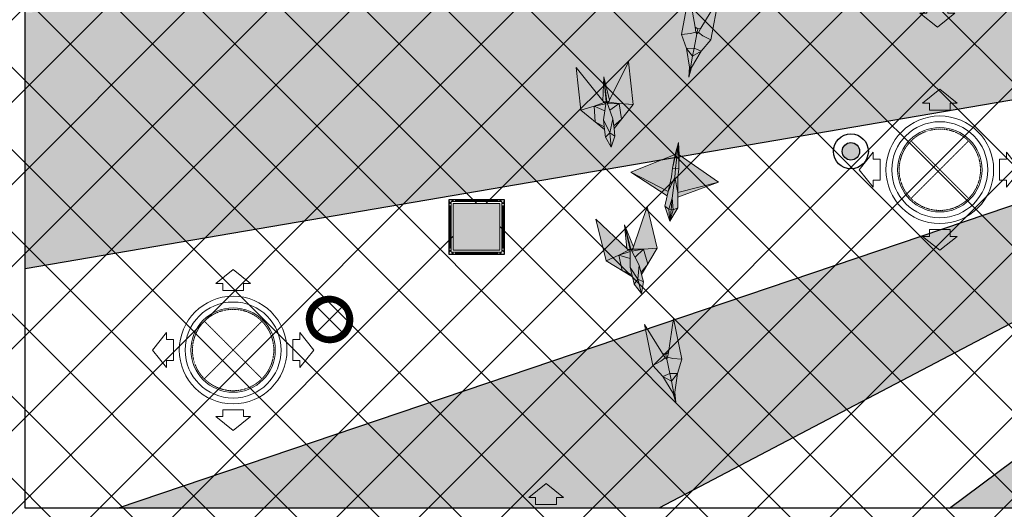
# Model space of a CAD drawing. Header units: millimetres. Extents: x -150 to 37805, y -49 to 13830.
# Tile 4 of 17: x 4025 to 8260, y 4716 to 6821. Entities that reach past the tile are written whole.
import ezdxf

# ---------------------------------------------------------------- set-up
doc = ezdxf.new("R2010")
doc.units = ezdxf.units.MM
doc.linetypes.add('( Hidden )', pattern=[0.375, 0.25, -0.125])
doc.linetypes.add('HIDDEN', pattern=[0.375, 0.25, -0.125])
for name, color, linetype, lineweight, true_color in [('A-CEILING-01', 7, 'Continuous', 5, 0xd56ca8), ('A-CEILING-08', 7, 'Continuous', 5, 0xd56ca8), ('ACMV', 5, 'Continuous', 20, 0x0000ff), ('FIRE', 1, 'Continuous', 20, 0xff0000), ('M-MEP-ELLG-LIGHT', 5, 'Continuous', 15, 0x0000ff)]:
    doc.layers.add(name, color=color, linetype=linetype, lineweight=lineweight, true_color=true_color)
doc.layers.add('A-CELING ELEMENT', color=1, linetype='Continuous')
doc.layers.add('A-LIGHT', color=1, linetype='Continuous', lineweight=5)
doc.layers.add('A-Wall & Column', color=2, linetype='Continuous', lineweight=0)
doc.layers.add('FIRE-SPKLR-EQP', color=1, linetype='Continuous', true_color=0xff0000)
doc.layers.add('RCP LAYOUT', color=9, linetype='Continuous', true_color=0x808080)
doc.layers.add('Z-TB-NONPLOT', color=9, linetype='Continuous', plot=False)
pattern_1 = [(45, (0, 0), (19.8873782, 72.9203868), [93.75, -18.75, 0, -18.75])]

# ---------------------------------------------------------------- blocks, each defined once
blk = doc.blocks.new('A$Cce852dd5')
at = {"layer": 'A-Wall & Column', "color": 8, "lineweight": 0, "true_color": 0x808080}
for p, q in [((-18, 9), (-18, 0)), ((-9, 18), (0, 18)), ((9, 18), (191, 18)), ((9, 15), (191, 15)), ((9, 12), (191, 12)), ((200, 18), (209, 18)), ((218, 9), (218, 0)), ((-18, -9), (-18, -191)), ((-15, -9), (-15, -191)), ((-12, -9), (-12, -191)), ((212, -9), (212, -191)), ((215, -9), (215, -191)), ((218, -9), (218, -191)), ((-18, -209), (-18, -200)), ((218, -200), (218, -209)), ((-9, -218), (0, -218)), ((9, -212), (191, -212)), ((9, -215), (191, -215)), ((9, -218), (191, -218)), ((209, -218), (200, -218))]:
    blk.add_line(p, q, dxfattribs=at)
for points in [[(0, 9), (-9, 18), (-18, 18), (-18, 9), (-9, 0)], [(-9, 0), (-18, 0), (-18, -9), (-9, -9)], [(9, 9), (9, 18), (0, 18), (0, 9)], [(200, 9), (200, 18), (191, 18), (191, 9)], [(209, 0), (218, 9), (218, 18), (209, 18), (200, 9)], [(209, -9), (218, -9), (218, 0), (209, 0)], [(-9, -191), (-18, -191), (-18, -200), (-9, -200)], [(-9, -200), (-18, -209), (-18, -218), (-9, -218), (0, -209)], [(0, -209), (0, -218), (9, -218), (9, -209)], [(191, -209), (191, -218), (200, -218), (200, -209)], [(200, -209), (209, -218), (218, -218), (218, -209), (209, -200)], [(209, -200), (218, -200), (218, -191), (209, -191)]]:
    blk.add_lwpolyline(points, dxfattribs=at)
blk.add_lwpolyline([(-9, -209), (209, -209), (209, 9), (-9, 9)], close=True, dxfattribs=at)
blk = doc.blocks.new('A$C81f607aa')
at = {"layer": 'A-Wall & Column', "true_color": 0x808080}
h = blk.add_hatch(color=8, dxfattribs=at)
h.dxf.hatch_style = 1
h.paths.add_polyline_path([(-9310, 5830), (-9110, 5830), (-9110, 6030), (-9310, 6030)])
at = {"layer": 'A-Wall & Column', "color": 8, "true_color": 0x808080}
for points in [[(-9310, 6030), (-9110, 6030), (-9110, 5830), (-9310, 5830)], [(-9310, 5830), (-9110, 5830), (-9110, 6030), (-9310, 6030)]]:
    blk.add_lwpolyline(points, close=True, dxfattribs=at)
at = {"layer": 'Z-TB-NONPLOT', "color": 8, "lineweight": -3, "true_color": 0x808080}
blk.add_lwpolyline([(-9328, 6048), (-9092, 6048), (-9092, 5812), (-9328, 5812)], close=True, dxfattribs=at)
at = {"color": 8, "lineweight": -3, "true_color": 0x808080}
blk.add_blockref('A$Cce852dd5', (-9310, 6030), dxfattribs=at)
blk = doc.blocks.new('XR-CP-DS$0$ceiling element 01')
at = {"layer": 'A-CELING ELEMENT', "lineweight": 5, "true_color": 0x808080, "transparency": 33554687}
h = blk.add_hatch(dxfattribs=at)
h.set_pattern_fill('ANSI36', color=8, scale=300)
h.set_pattern_definition(pattern_1)
h.paths.add_polyline_path([(-425629.8, -157750.9, -0.039119), (-425655.9, -157707.5), (-427128.8, -158480.5, 0.039269), (-426963.6, -158744.9)])
h.paths.add_polyline_path([(-427216.5, -158526.6, -0.039231), (-427344.4, -158225.6), (-431924, -159775.1), (-429595.3, -159775.1)])
h.paths.add_polyline_path([(-427146.3, -156679.9, 0.039168), (-427262.3, -156968.3), (-425674.3, -157463.1, -0.03857), (-425655.4, -157416.9)])
h.paths.add_polyline_path([(-425704.2, -155604.7, 0.039168), (-426005.5, -155681.4), (-425472.4, -157256.8, -0.03857), (-425424.2, -157244.1)])
edge = h.paths.add_edge_path()
edge.add_line((-430171.7, -151115.1), (-430279.8, -151115.1))
edge.add_line((-430279.8, -151115.1), (-430279.8, -151215.1))
edge.add_line((-430279.8, -151215.1), (-430479.8, -151215.1))
edge.add_line((-430479.8, -151215.1), (-430479.8, -151115.1))
edge.add_line((-430479.8, -151115.1), (-430629.8, -151115.1))
edge.add_line((-430629.8, -151115.1), (-430629.8, -150665.1))
edge.add_line((-430629.8, -150665.1), (-432321.8, -150665.1))
edge.add_line((-432321.8, -150665.1), (-432321.8, -150772.9))
edge.add_line((-432321.8, -150772.9), (-426859.3, -156104.6))
edge.add_arc((-425365.2, -157562.3), 2087.3, 126.7377, 135.7079, ccw=False)
edge.add_line((-426613.8, -155889.5), (-430171.7, -151115.1))
edge = h.paths.add_edge_path()
edge.add_line((-424199.8, -150665.1), (-424199.8, -151115.1))
edge.add_line((-424199.8, -151115.1), (-424349.8, -151115.1))
edge.add_line((-424349.8, -151115.1), (-424349.8, -151215.1))
edge.add_line((-424349.8, -151215.1), (-424444.6, -151215.1))
edge.add_line((-424444.6, -151215.1), (-425069.6, -155496))
edge.add_arc((-425365.2, -157562.3), 2087.3, 72.8718, 81.8578, ccw=False)
edge.add_line((-424750.5, -155567.5), (-423223, -150665.1))
edge.add_line((-423223, -150665.1), (-424199.8, -150665.1))
h.paths.add_polyline_path([(-424567.7, -153182.9), (-424331.7, -153182.9), (-424331.7, -153418.9), (-424567.7, -153418.9)], flags=16)
h = blk.add_hatch(dxfattribs=at)
h.set_pattern_fill('ANSI36', color=8, scale=300)
h.set_pattern_definition(pattern_1)
h.paths.add_polyline_path([(-426846.1, -159033.2, -0.036239), (-427043, -158804), (-428346.2, -159775.1), (-427588, -159775.1)])
h.paths.add_polyline_path([(-427423.6, -157908.4, -0.039197), (-427452.5, -157582.9), (-432321.8, -157641.9), (-432321.8, -158745.1)])
h.paths.add_polyline_path([(-425674.9, -157660.7, -0.038923), (-425686.3, -157611.6), (-427325.9, -157891.7, 0.039228), (-427250.5, -158193.8)])
h.paths.add_polyline_path([(-425560.1, -157303.4, -0.038492), (-425518.1, -157276.7), (-426291, -155804.1, 0.039154), (-426553.9, -155969.8)])
h.paths.add_polyline_path([(-426337.7, -155715.3, -0.039172), (-426037.7, -155586.2), (-427702.8, -150665.1), (-428988.4, -150665.1)])
h = blk.add_hatch(dxfattribs=at)
h.set_pattern_fill('ANSI36', color=8, scale=200)
h.set_pattern_definition([(45, (0, 0), (13.2582521, 48.6135912), [62.5, -12.5, 0, -12.5])])
h.paths.add_polyline_path([(-427235.6, -156635.7, -0.03916), (-427068.3, -156355.4), (-432321.8, -152634.9), (-432321.8, -154121.3)])
h.paths.add_polyline_path([(-425454.1, -150665.1), (-426550.3, -150665.1), (-425721.8, -155505.6, -0.039276), (-425395.8, -155475.2)])
h.paths.add_polyline_path([(-425690.1, -157561.6, -0.038719), (-425686, -157511.7), (-427331.8, -157271.4, 0.039193), (-427353.2, -157581.7)], flags=17)
h.paths.add_polyline_path([(-425084.2, -155595.8, 0.039193), (-425394.6, -155575.9), (-425374.5, -157239, -0.038719), (-425324.5, -157241.6)], flags=17)
h.paths.add_polyline_path([(-423965.7, -156152.8, 0.996512), (-426776.1, -158963.3), (-425599.9, -157787, -0.900286), (-425184.4, -157294.8), (-424476.2, -156294.7), (-424567.8, -156294.7), (-424567.8, -156058.7), (-424331.8, -156058.7), (-424331.8, -156294.7), (-424476.2, -156294.7), (-425184.4, -157294.8, -0.042192), (-425142, -157329.1)])
at = {"layer": 'A-CELING ELEMENT', "color": 8, "linetype": '( Hidden )', "lineweight": -3, "ltscale": 10, "true_color": 0x808080}
blk.add_lwpolyline([(-427588, -159775.1), (-432321.8, -159775.1), (-432321.8, -150665.1), (-423119.8, -150665.1), (-423119.8, -155306.9), (-427588, -159775.1)], dxfattribs=at)
at = {"layer": 'A-CELING ELEMENT', "color": 8, "lineweight": -3, "true_color": 0x808080}
for points in [[(-427423.6, -157908.4), (-432321.8, -158745.1)], [(-431924, -159775.1), (-427344.4, -158225.6)], [(-427216.5, -158526.6), (-429595.3, -159775.1)], [(-428346.2, -159775.1), (-427043, -158804)]]:
    blk.add_lwpolyline(points, dxfattribs=at)
blk = doc.blocks.new('A$C256bf26b')
at = {"layer": 'A-CEILING-01', "true_color": 0x808080}
h = blk.add_hatch(dxfattribs=at)
h.set_pattern_fill('ANSI37', color=8, scale=2000)
h.set_pattern_definition([(45, (0, 0), (-176.7767, 176.7767), []), (135, (0, 0), (-176.7767, -176.7767), [])])
edge = h.paths.add_edge_path()
edge.add_line((17350, 13380), (12020, 13380))
edge.add_line((12020, 13380), (12020, 13280))
edge.add_line((12020, 13280), (11820, 13280))
edge.add_line((11820, 13280), (11820, 13380))
edge.add_line((11820, 13380), (6090, 13380))
edge.add_line((6090, 13380), (6090, 13280))
edge.add_line((6090, 13280), (5890, 13280))
edge.add_line((5890, 13280), (5890, 13380))
edge.add_line((5890, 13380), (350, 13380))
edge.add_line((350, 13380), (200, 13380))
edge.add_line((200, 13380), (200, 4520))
edge.add_line((200, 4520), (650, 4520))
edge.add_line((650, 4520), (650, 4220))
edge.add_line((650, 4220), (200, 4220))
edge.add_line((200, 4220), (200, 3270))
edge.add_line((200, 3270), (3945, 3270))
edge.add_line((3945, 3270), (3945, 3920))
edge.add_line((3945, 3920), (6135, 3920))
edge.add_line((6135, 3920), (6135, 3270))
edge.add_line((6135, 3270), (9805, 3270))
edge.add_line((9805, 3270), (9805, 3070))
edge.add_line((9805, 3070), (10125.7, 3070))
edge.add_line((10125.7, 3070), (10125.7, 3423))
edge.add_line((10125.7, 3423), (11242.1, 4539.4))
edge.add_line((11242.1, 4539.4), (10770.1, 5011.3))
edge.add_line((10770.1, 5011.3), (11904.4, 6145.6))
edge.add_line((11904.4, 6145.6), (14298.8, 8540))
edge.add_line((14298.8, 8540), (14450, 8540))
edge.add_line((14450, 8540), (14450, 9620))
edge.add_line((14450, 9620), (14450, 12330))
edge.add_arc((15200, 12330), 750, 90, 180, ccw=False)
edge.add_line((15200, 13080), (17350, 13080))
edge.add_line((17350, 13080), (17350, 13380))
h.paths.add_polyline_path([(5890.1, 11294.2), (6090.1, 11294.2), (6090.1, 11094.2), (5890.1, 11094.2)], flags=16)
h.paths.add_polyline_path([(5890.1, 9330), (6090.1, 9330), (6090.1, 9130), (5890.1, 9130)], flags=16)
h.paths.add_polyline_path([(5890, 8418.4), (6090, 8418.4), (6090, 8218.4), (5890, 8218.4)], flags=16)
h.paths.add_polyline_path([(5890, 6030), (6090, 6030), (6090, 5830), (5890, 5830)], flags=16)
h.paths.add_polyline_path([(11820, 8418.4), (12020, 8418.4), (12020, 8218.4), (11820, 8218.4)], flags=16)
h.paths.add_polyline_path([(11820, 9330), (12020, 9330), (12020, 9130), (11820, 9130)], flags=16)
h.paths.add_polyline_path([(11820.1, 11294.2), (12020.1, 11294.2), (12020.1, 11094.2), (11820.1, 11094.2)], flags=16)
at = {"layer": 'A-CEILING-01', "color": 8, "true_color": 0x808080}
blk.add_lwpolyline([(5890, 6030), (6090, 6030), (6090, 5830), (5890, 5830)], close=True, dxfattribs=at)
blk.add_lwpolyline([(5890, 6030), (6090, 6030), (6090, 5830), (5890, 5830)], close=True, dxfattribs=at)
at = {"color": 8, "true_color": 0x808080}
blk.add_blockref('A$C81f607aa', (15200, 0), dxfattribs=at)
at = {"layer": 'A-CEILING-08', "color": 8, "lineweight": 0, "true_color": 0x808080}
blk.add_blockref('XR-CP-DS$0$ceiling element 01', (436369.8, 164495.1), dxfattribs=at)
blk = doc.blocks.new('A$C361b1b60')
at = {"layer": 'ACMV', "linetype": 'HIDDEN'}
for p, q in [((-9691.3, 6299.5), (-9443.8, 6052)), ((-9443.8, 6299.5), (-9691.3, 6052)), ((-12730.9, 5524.2), (-12483.4, 5276.7)), ((-12483.4, 5524.2), (-12730.9, 5276.7))]:
    blk.add_line(p, q, dxfattribs=at)
at = {"layer": 'ACMV'}
for points in [[(-9577.9, 6788.9), (-9652.9, 6848.9), (-9622.9, 6848.9), (-9622.9, 6878.9), (-9532.9, 6878.9), (-9532.9, 6848.9), (-9502.9, 6848.9), (-9577.9, 6788.9)], [(-9567.6, 6522.3), (-9642.6, 6462.3), (-9612.6, 6462.3), (-9612.6, 6432.3), (-9522.6, 6432.3), (-9522.6, 6462.3), (-9492.6, 6462.3), (-9567.6, 6522.3)], [(-9914.1, 6175.8), (-9854.1, 6250.8), (-9854.1, 6220.8), (-9824.1, 6220.8), (-9824.1, 6130.8), (-9854.1, 6130.8), (-9854.1, 6100.8), (-9914.1, 6175.8)], [(-9221.1, 6175.8), (-9281.1, 6250.8), (-9281.1, 6220.8), (-9311.1, 6220.8), (-9311.1, 6130.8), (-9281.1, 6130.8), (-9281.1, 6100.8), (-9221.1, 6175.8)], [(-9567.6, 5829.3), (-9642.6, 5889.3), (-9612.6, 5889.3), (-9612.6, 5919.3), (-9522.6, 5919.3), (-9522.6, 5889.3), (-9492.6, 5889.3), (-9567.6, 5829.3)], [(-12607.1, 5747), (-12682.1, 5687), (-12652.1, 5687), (-12652.1, 5657), (-12562.1, 5657), (-12562.1, 5687), (-12532.1, 5687), (-12607.1, 5747)], [(-12953.6, 5400.5), (-12893.6, 5475.5), (-12893.6, 5445.5), (-12863.6, 5445.5), (-12863.6, 5355.5), (-12893.6, 5355.5), (-12893.6, 5325.5), (-12953.6, 5400.5)], [(-12260.6, 5400.5), (-12320.6, 5475.5), (-12320.6, 5445.5), (-12350.6, 5445.5), (-12350.6, 5355.5), (-12320.6, 5355.5), (-12320.6, 5325.5), (-12260.6, 5400.5)], [(-12607.1, 5054), (-12682.1, 5114), (-12652.1, 5114), (-12652.1, 5144), (-12562.1, 5144), (-12562.1, 5114), (-12532.1, 5114), (-12607.1, 5054)], [(-11260.9, 4826), (-11335.9, 4766), (-11305.9, 4766), (-11305.9, 4736), (-11215.9, 4736), (-11215.9, 4766), (-11185.9, 4766), (-11260.9, 4826)]]:
    blk.add_lwpolyline(points, dxfattribs=at)
for centre, radius in [((-9567.6, 6175.8), 231.5), ((-9567.6, 6175.8), 206.5), ((-9567.6, 6175.8), 181.5), ((-12607.1, 5400.5), 231.5), ((-12607.1, 5400.5), 206.5), ((-12607.1, 5400.5), 181.5)]:
    blk.add_circle(centre, radius, dxfattribs=at)
at = {"layer": 'ACMV', "linetype": 'HIDDEN'}
for centre in [(-9567.6, 6175.8), (-12607.1, 5400.5)]:
    blk.add_circle(centre, 175, dxfattribs=at)
blk = doc.blocks.new('A$Ced31c995')
at = {"layer": 'M-MEP-ELLG-LIGHT', "lineweight": 0, "true_color": 0xff00ff}
h = blk.add_hatch(color=6, dxfattribs=at)
h.dxf.hatch_style = 1
h.paths.add_polyline_path([(6755.8, -6794.3), (6719.4, -6815.7), (6708.4, -6874.8), (6714.4, -6864.7)])
h.paths.add_polyline_path([(6755.8, -6794.3), (6725.8, -6781.3), (6719.4, -6815.7)])
h.paths.add_polyline_path([(6725.8, -6781.3), (6693.1, -6782.7), (6719.4, -6815.7)])
h.paths.add_polyline_path([(6737.3, -6719.3), (6733.2, -6711.8), (6710.5, -6718.3), (6672, -6722), (6693.1, -6782.7), (6725.8, -6781.3)])
h.paths.add_polyline_path([(6797.3, -6745.3), (6762.7, -6728.1), (6743.9, -6713.7), (6737.3, -6719.3), (6725.8, -6781.3), (6725.8, -6781.3), (6755.8, -6794.3)])
h.paths.add_polyline_path([(6830.2, -6568.6), (6754.7, -6695.5), (6743.9, -6713.7), (6762.7, -6728.1), (6797.3, -6745.3)])
h.paths.add_polyline_path([(6704.8, -6545.3), (6672, -6722), (6710.5, -6718.3), (6733.2, -6711.8), (6729.6, -6690.8)])
h.paths.add_polyline_path([(6754.7, -6695.5), (6741.2, -6698.6), (6739, -6710.4), (6737.3, -6719.3), (6743.9, -6713.7)])
h.paths.add_polyline_path([(6741.2, -6698.6), (6729.6, -6690.8), (6733.2, -6711.8), (6737.3, -6719.3), (6739, -6710.4)])
h.paths.add_polyline_path([(6719.4, -6815.7), (6693.1, -6782.7), (6706.5, -6863.3), (6708.4, -6874.8)])
h.paths.add_polyline_path([(6714.4, -6864.7), (6708.4, -6874.8), (6702.6, -6906)])
h.paths.add_polyline_path([(6706.5, -6863.3), (6702.6, -6906), (6708.4, -6874.8)])
h = blk.add_hatch(color=6, dxfattribs=at)
h.dxf.hatch_style = 1
h.paths.add_polyline_path([(6443.9, -6840.2), (6362.4, -7004.3), (6358.2, -7012.8), (6403.8, -7018.9), (6463.5, -7023.5)])
h.paths.add_polyline_path([(6403.8, -7018.9), (6413.3, -7086.4), (6463.5, -7023.5)])
h.paths.add_polyline_path([(6363.3, -7048.5), (6376.7, -7084.8), (6380, -7115.7), (6413.3, -7086.4), (6403.8, -7018.9)])
h.paths.add_polyline_path([(6352.9, -7020.6), (6363.3, -7048.5), (6403.8, -7018.9)], flags=17)
h.paths.add_polyline_path([(6358.2, -7012.8), (6352.1, -7018.2), (6352.9, -7020.6), (6403.8, -7018.9)], flags=17)
h.paths.add_polyline_path([(6336.9, -6904.3), (6349.9, -7012.3), (6349.9, -7012.4), (6351.4, -7011.8), (6360.3, -7008.6), (6362.4, -7004.3)], flags=17)
h.paths.add_polyline_path([(6351.4, -7011.8), (6358.2, -7012.8), (6360.3, -7008.6)], flags=16)
h.paths.add_polyline_path([(6351.4, -7011.8), (6349.9, -7012.4), (6352.1, -7018.2), (6358.2, -7012.8)], flags=17)
h.paths.add_polyline_path([(6336.9, -6904.3), (6347, -7012.7), (6347, -7012.7), (6336.1, -7089.1), (6340.6, -7131), (6344.1, -7163.6), (6369.3, -7207.2), (6384.7, -7159.3), (6381.2, -7126.6), (6376.7, -7084.8), (6363.3, -7048.5), (6352.9, -7020.6), (6352.1, -7018.2), (6349.9, -7012.3)])
h.paths.add_polyline_path([(6218.7, -6864.3), (6238.3, -7047.6), (6295.8, -7030.5), (6339, -7014.9), (6333.1, -7007.4)])
h.paths.add_polyline_path([(6238.3, -7047.6), (6300.7, -7098.4), (6295.8, -7030.5)])
h.paths.add_polyline_path([(6295.8, -7030.5), (6300.7, -7098.4), (6339.4, -7120), (6336.1, -7089.1), (6345.8, -7021.3)])
h.paths.add_polyline_path([(6295.8, -7030.5), (6345.8, -7021.3), (6346.1, -7018.9), (6339, -7014.9)])
h.paths.add_polyline_path([(6336.9, -6904.3), (6333.1, -7007.4), (6336.1, -7011.2), (6345.4, -7012.4), (6345.4, -7012.4), (6347, -7012.7), (6347, -7012.6)], flags=17)
h.paths.add_polyline_path([(6345.4, -7012.4), (6339, -7014.9), (6346.1, -7018.9), (6347, -7012.7)], flags=17)
h.paths.add_polyline_path([(6336.1, -7011.2), (6339, -7014.9), (6345.4, -7012.4)], flags=17)
h.paths.add_polyline_path([(6380, -7115.7), (6381.2, -7126.6), (6413.3, -7086.4)])
h.paths.add_polyline_path([(6300.7, -7098.4), (6340.6, -7131), (6339.4, -7120)], flags=17)
h = blk.add_hatch(color=6, dxfattribs=at)
h.dxf.hatch_style = 1
h.paths.add_polyline_path([(6644.1, -7238.3), (6453.4, -7314.6), (6613.7, -7397.6), (6628.3, -7334.2), (6632.4, -7297.7)], flags=17)
h.paths.add_polyline_path([(6453.4, -7314.6), (6609.4, -7416.5), (6613.7, -7397.6)], flags=17)
h.paths.add_polyline_path([(6642, -7335.8), (6613.7, -7397.6), (6609.4, -7416.5), (6599.2, -7460.9), (6616.8, -7474.3), (6631.8, -7426.2)], flags=17)
h.paths.add_polyline_path([(6655.9, -7421.7), (6655.8, -7402.3), (6642, -7335.8), (6631.8, -7426.2), (6635.9, -7476.5), (6656, -7467.3)], flags=17)
h.paths.add_polyline_path([(6631.8, -7426.2), (6616.8, -7474.3), (6626.3, -7475.5), (6626.7, -7475.5)])
h.paths.add_polyline_path([(6631.8, -7426.2), (6626.7, -7475.5), (6635.9, -7476.5), (6635.9, -7476.5)])
h.paths.add_polyline_path([(6616.8, -7474.3), (6599.2, -7460.9), (6620.8, -7524.8)])
h.paths.add_polyline_path([(6626.7, -7475.5), (6626.7, -7475.5), (6626.3, -7475.5), (6616.8, -7474.3), (6616.8, -7474.3), (6620.8, -7524.8)])
h.paths.add_polyline_path([(6635.9, -7476.5), (6626.7, -7475.5), (6620.8, -7524.8)], flags=17)
h.paths.add_polyline_path([(6656, -7467.3), (6635.9, -7476.5), (6620.8, -7524.8)])
h.paths.add_polyline_path([(6830.5, -7356.9), (6661.5, -7240.2), (6658.7, -7186.5), (6646.1, -7299.2), (6642, -7335.8), (6631.8, -7426.2), (6635.9, -7476.5), (6656, -7467.3), (6655.9, -7421.7)])
h.paths.add_polyline_path([(6646.1, -7299.2), (6658.7, -7186.5), (6644.1, -7238.3), (6453.4, -7314.6), (6609.4, -7416.5), (6599.2, -7460.9), (6616.8, -7474.3), (6616.8, -7474.3), (6631.8, -7426.2), (6642, -7335.8)])
h = blk.add_hatch(color=6, dxfattribs=at)
h.dxf.hatch_style = 1
h.paths.add_polyline_path([(6632.4, -7297.7), (6644.1, -7238.3), (6453.4, -7314.6), (6613.7, -7397.6), (6628.3, -7334.2)])
h.paths.add_polyline_path([(6453.4, -7314.6), (6609.4, -7416.5), (6613.7, -7397.6)])
h.paths.add_polyline_path([(6642, -7335.8), (6613.7, -7397.6), (6609.4, -7416.5), (6599.2, -7460.9), (6616.8, -7474.3), (6631.8, -7426.2)])
h.paths.add_polyline_path([(6655.8, -7402.3), (6642, -7335.8), (6631.8, -7426.2), (6635.9, -7476.5), (6656, -7467.3), (6655.9, -7421.7)])
h = blk.add_hatch(color=6, dxfattribs=at)
h.dxf.hatch_style = 1
h.paths.add_polyline_path([(6523, -7462.6), (6464.6, -7636.3), (6461.6, -7645.3), (6507.6, -7645.1), (6567.4, -7641.5)])
h.paths.add_polyline_path([(6507.6, -7645.1), (6526.2, -7710.7), (6567.4, -7641.5)])
h.paths.add_polyline_path([(6471.5, -7680), (6489.7, -7714), (6497.2, -7744.2), (6526.2, -7710.7), (6507.6, -7645.1)])
h.paths.add_polyline_path([(6457.4, -7653.7), (6471.5, -7680), (6507.6, -7645.1)], flags=17)
h.paths.add_polyline_path([(6461.6, -7645.3), (6456.3, -7651.5), (6457.4, -7653.7), (6507.6, -7645.1)], flags=17)
h.paths.add_polyline_path([(6425.7, -7540.7), (6453.3, -7645.9), (6453.3, -7646), (6454.7, -7645.2), (6463.1, -7640.8), (6464.6, -7636.3)], flags=17)
h.paths.add_polyline_path([(6454.7, -7645.2), (6461.6, -7645.3), (6463.1, -7640.8)], flags=16)
h.paths.add_polyline_path([(6454.7, -7645.2), (6453.3, -7646), (6456.3, -7651.5), (6461.6, -7645.3)], flags=17)
h.paths.add_polyline_path([(6425.7, -7540.7), (6450.5, -7646.7), (6450.5, -7646.7), (6450.1, -7723.9), (6460.2, -7764.7), (6468.2, -7796.6), (6499, -7836.3), (6507.8, -7786.8), (6499.9, -7754.9), (6489.7, -7714), (6471.5, -7680), (6457.4, -7653.7), (6456.3, -7651.5), (6453.3, -7645.9)])
h.paths.add_polyline_path([(6303.2, -7517.1), (6347.6, -7696), (6402.1, -7671.3), (6442.9, -7649.9), (6436, -7643.4)])
h.paths.add_polyline_path([(6347.6, -7696), (6416.3, -7737.9), (6402.1, -7671.3)])
h.paths.add_polyline_path([(6402.1, -7671.3), (6416.3, -7737.9), (6457.6, -7754.1), (6450.1, -7723.9), (6450.5, -7655.4)])
h.paths.add_polyline_path([(6402.1, -7671.3), (6450.5, -7655.4), (6450.5, -7652.9), (6442.9, -7649.9)])
h.paths.add_polyline_path([(6425.7, -7540.7), (6436, -7643.4), (6439.4, -7646.7), (6448.9, -7646.6), (6448.8, -7646.7), (6450.5, -7646.7), (6450.5, -7646.6)], flags=17)
h.paths.add_polyline_path([(6448.8, -7646.7), (6442.9, -7649.9), (6450.5, -7652.9), (6450.5, -7646.7)], flags=17)
h.paths.add_polyline_path([(6439.4, -7646.7), (6442.9, -7649.9), (6448.9, -7646.6)], flags=17)
h.paths.add_polyline_path([(6497.2, -7744.2), (6499.9, -7754.9), (6526.2, -7710.7)])
h.paths.add_polyline_path([(6416.3, -7737.9), (6460.2, -7764.7), (6457.6, -7754.1)], flags=17)
h = blk.add_hatch(color=6, dxfattribs=at)
h.dxf.hatch_style = 1
h.paths.add_polyline_path([(6511.6, -7969.5), (6548.5, -8145.4), (6582.7, -8127.4), (6601.2, -8112.6), (6589.9, -8094.7)])
h.paths.add_polyline_path([(6607.9, -8118.1), (6601.2, -8112.6), (6582.7, -8127.4), (6548.5, -8145.4), (6591.1, -8193.5), (6620.8, -8179.8)])
h.paths.add_polyline_path([(6603.5, -8097.4), (6589.9, -8094.7), (6601.2, -8112.6), (6607.9, -8118.1), (6606, -8109.2)])
h.paths.add_polyline_path([(6614.9, -8089.4), (6603.5, -8097.4), (6606, -8109.2), (6607.9, -8118.1), (6611.8, -8110.4)])
h.paths.add_polyline_path([(6636.4, -7943.4), (6614.9, -8089.4), (6611.8, -8110.4), (6634.7, -8116.5), (6673.2, -8119.3)])
h.paths.add_polyline_path([(6673.2, -8119.3), (6634.7, -8116.5), (6611.8, -8110.4), (6607.9, -8118.1), (6620.8, -8179.8), (6628, -8214), (6640.3, -8272.9), (6642, -8261.3), (6653.5, -8180.4)])
h.paths.add_polyline_path([(6620.8, -8179.8), (6591.1, -8193.5), (6628, -8214)])
h.paths.add_polyline_path([(6628, -8214), (6591.1, -8193.5), (6634.1, -8262.9), (6640.3, -8272.9)])
h.paths.add_polyline_path([(6642, -8261.3), (6640.3, -8272.9), (6646.8, -8303.9)])
h.paths.add_polyline_path([(6640.3, -8272.9), (6634.1, -8262.9), (6646.8, -8303.9)])
at = {"layer": 'M-MEP-ELLG-LIGHT', "color": 6, "lineweight": 0, "true_color": 0xff00ff}
for p, q in [((6443.9, -6840.2), (6362.4, -7004.3)), ((6463.5, -7023.5), (6443.9, -6840.2)), ((6333.1, -7007.4), (6218.7, -6864.3)), ((6218.7, -6864.3), (6238.3, -7047.6)), ((6336.9, -6904.3), (6333.1, -7007.4)), ((6362.4, -7004.3), (6336.9, -6904.3)), ((6347, -7012.6), (6336.9, -6904.3)), ((6336.9, -6904.3), (6349.9, -7012.3)), ((6295.8, -7030.5), (6339, -7014.9)), ((6295.8, -7030.5), (6345.8, -7021.3)), ((6339, -7014.9), (6333.1, -7007.4)), ((6345.4, -7012.4), (6336.1, -7011.2)), ((6336.1, -7089.1), (6347, -7012.6)), ((6339, -7014.9), (6345.4, -7012.4)), ((6346.1, -7018.9), (6339, -7014.9)), ((6345.4, -7012.4), (6347, -7012.7)), ((6351.4, -7011.8), (6349.9, -7012.4)), ((6349.9, -7012.3), (6376.7, -7084.8)), ((6351.4, -7011.8), (6360.3, -7008.6)), ((6358.2, -7012.8), (6351.4, -7011.8)), ((6352.1, -7018.2), (6358.2, -7012.8)), ((6352.9, -7020.6), (6403.8, -7018.9)), ((6358.2, -7012.8), (6362.4, -7004.3)), ((6403.8, -7018.9), (6358.2, -7012.8)), ((6363.3, -7048.5), (6403.8, -7018.9)), ((6381.2, -7126.6), (6463.5, -7023.5)), ((6463.5, -7023.5), (6403.8, -7018.9)), ((6403.8, -7018.9), (6413.3, -7086.4)), ((6238.3, -7047.6), (6295.8, -7030.5)), ((6238.3, -7047.6), (6340.6, -7131)), ((6300.7, -7098.4), (6295.8, -7030.5)), ((6295.8, -7030.5), (6341.6, -7050.9)), ((6339.4, -7120), (6300.7, -7098.4)), ((6340.6, -7131), (6336.1, -7089.1)), ((6362.6, -7144.7), (6336.1, -7089.1)), ((6376.7, -7084.8), (6362.6, -7144.7)), ((6376.7, -7084.8), (6381.2, -7126.6)), ((6413.3, -7086.4), (6380, -7115.7)), ((6340.6, -7131), (6344.1, -7163.6)), ((6344.1, -7163.6), (6362.6, -7144.7)), ((6362.6, -7144.7), (6384.7, -7159.3)), ((6384.7, -7159.3), (6381.2, -7126.6)), ((6344.1, -7163.6), (6369.3, -7207.2)), ((6369.3, -7207.2), (6384.7, -7159.3)), ((6523, -7462.6), (6464.6, -7636.3)), ((6567.4, -7641.5), (6523, -7462.6)), ((6436, -7643.4), (6303.2, -7517.1)), ((6303.2, -7517.1), (6347.6, -7696)), ((6464.6, -7636.3), (6425.7, -7540.7)), ((6425.7, -7540.7), (6436, -7643.4)), ((6450.5, -7646.6), (6425.7, -7540.7)), ((6425.7, -7540.7), (6453.3, -7645.9)), ((6402.1, -7671.3), (6450.5, -7655.4)), ((6450.1, -7723.9), (6450.5, -7646.6)), ((6453.3, -7645.9), (6489.7, -7714)), ((6457.4, -7653.7), (6507.6, -7645.1)), ((6499.9, -7754.9), (6567.4, -7641.5)), ((6507.6, -7645.1), (6526.2, -7710.7)), ((6347.6, -7696), (6460.2, -7764.7)), ((6416.3, -7737.9), (6402.1, -7671.3)), ((6457.6, -7754.1), (6416.3, -7737.9)), ((6460.2, -7764.7), (6450.1, -7723.9)), ((6483.9, -7775.4), (6450.1, -7723.9)), ((6489.7, -7714), (6483.9, -7775.4)), ((6489.7, -7714), (6499.9, -7754.9)), ((6526.2, -7710.7), (6497.2, -7744.2)), ((6460.2, -7764.7), (6468.2, -7796.6)), ((6468.2, -7796.6), (6483.9, -7775.4)), ((6483.9, -7775.4), (6507.8, -7786.8)), ((6499, -7836.3), (6507.8, -7786.8)), ((6507.8, -7786.8), (6499.9, -7754.9)), ((6468.2, -7796.6), (6499, -7836.3))]:
    blk.add_line(p, q, dxfattribs=at)
for points in [[(6714.4, -6864.7), (6702.6, -6906), (6706.5, -6863.3), (6708.4, -6874.8), (6714.4, -6864.7), (6755.8, -6794.3), (6797.3, -6745.3), (6830.2, -6568.6), (6754.7, -6695.5), (6741.2, -6698.6), (6729.6, -6690.8), (6704.8, -6545.3), (6672, -6722), (6693.1, -6782.7), (6706.5, -6863.3)], [(6729.6, -6690.8), (6733.2, -6711.8)], [(6797.3, -6745.3), (6762.7, -6728.1), (6743.9, -6713.7), (6737.3, -6719.3), (6733.2, -6711.8), (6710.5, -6718.3), (6672, -6722)], [(6702.6, -6906), (6708.4, -6874.8), (6719.4, -6815.7), (6725.8, -6781.3), (6737.3, -6719.3), (6739, -6710.4), (6741.2, -6698.6)], [(6754.7, -6695.5), (6743.9, -6713.7)], [(6719.4, -6815.7), (6755.8, -6794.3), (6725.8, -6781.3), (6693.1, -6782.7), (6719.4, -6815.7)], [(6369.3, -7207.2), (6362.6, -7144.7)], [(6620.8, -7524.8), (6656, -7467.3), (6655.9, -7421.7), (6830.5, -7356.9), (6661.5, -7240.2), (6658.7, -7186.5), (6644.1, -7238.3), (6453.4, -7314.6), (6609.4, -7416.5), (6599.2, -7460.9), (6620.8, -7524.8)], [(6658.7, -7186.5), (6632.4, -7297.7), (6628.3, -7334.2), (6613.7, -7397.6), (6453.4, -7314.6)], [(6620.8, -7524.8), (6626.7, -7475.5), (6631.8, -7426.2), (6642, -7335.8), (6646.1, -7299.2), (6658.7, -7186.5)], [(6658.7, -7186.5), (6659.7, -7300.8), (6655.7, -7337.3), (6655.8, -7402.3), (6830.5, -7356.9)], [(6644.1, -7238.3), (6632.4, -7297.7), (6659.7, -7300.8), (6661.5, -7240.2)], [(6609.4, -7416.5), (6613.7, -7397.6), (6642, -7335.8), (6655.8, -7402.3), (6655.9, -7421.7)], [(6620.8, -7524.8), (6616.8, -7474.3), (6631.8, -7426.2), (6635.9, -7476.5), (6620.8, -7524.8)], [(6656, -7467.3), (6635.9, -7476.5), (6626.3, -7475.5), (6616.8, -7474.3), (6599.2, -7460.9)], [(6347.6, -7696), (6402.1, -7671.3), (6442.9, -7649.9), (6436, -7643.4)], [(6448.8, -7646.6), (6439.4, -7646.7)], [(6450.5, -7652.9), (6442.9, -7649.9), (6448.8, -7646.7), (6450.5, -7646.7)], [(6456.3, -7651.5), (6461.6, -7645.3), (6454.7, -7645.2), (6453.3, -7646)], [(6454.7, -7645.2), (6463.1, -7640.8)], [(6567.4, -7641.5), (6507.6, -7645.1), (6461.6, -7645.3), (6464.6, -7636.3)], [(6471.5, -7680), (6507.6, -7645.1)], [(6402.1, -7671.3), (6450.3, -7685.2)], [(6499, -7836.3), (6483.9, -7775.4)], [(6642, -8261.3), (6646.8, -8303.9), (6634.1, -8262.9), (6640.3, -8272.9), (6642, -8261.3), (6653.5, -8180.4), (6673.2, -8119.3), (6636.4, -7943.4), (6614.9, -8089.4), (6603.5, -8097.4), (6589.9, -8094.7), (6511.6, -7969.5), (6548.5, -8145.4), (6591.1, -8193.5), (6634.1, -8262.9)], [(6673.2, -8119.3), (6634.7, -8116.5), (6611.8, -8110.4), (6607.9, -8118.1), (6601.2, -8112.6), (6582.7, -8127.4), (6548.5, -8145.4)], [(6589.9, -8094.7), (6601.2, -8112.6)], [(6646.8, -8303.9), (6640.3, -8272.9), (6628, -8214), (6620.8, -8179.8), (6607.9, -8118.1), (6606, -8109.2), (6603.5, -8097.4)], [(6614.9, -8089.4), (6611.8, -8110.4)], [(6628, -8214), (6653.5, -8180.4), (6620.8, -8179.8), (6591.1, -8193.5), (6628, -8214)]]:
    blk.add_lwpolyline(points, dxfattribs=at)
blk = doc.blocks.new('*U72')
at = {"lineweight": 0}
h = blk.add_hatch(dxfattribs=at)
h.set_pattern_fill('ANSI31', color=0)
h.set_pattern_definition([(45, (0, 0), (-0.08838835, 0.08838835), [])])
h.paths.add_polyline_path([(-70.7, 70.7), (-53, 53, -0.414214), (53, 53), (70.7, 70.7, 0.414214)])
h.paths.add_polyline_path([(75, 0, -0.198912), (53, -53), (70.7, -70.7, 0.198912), (100, 0, 0.198912), (70.7, 70.7), (53, 53, -0.198912)])
h.paths.add_polyline_path([(-53, -53), (-70.7, -70.7, 0.414214), (70.7, -70.7), (53, -53, -0.414214)])
h.paths.add_polyline_path([(-75, 0, -0.198912), (-53, 53), (-70.7, 70.7, 0.198912), (-100, 0, 0.198912), (-70.7, -70.7), (-53, -53, -0.198912)])
at = {"color": 0}
for p, q in [((-53, 53), (53, -53)), ((-53, -53), (53, 53))]:
    blk.add_line(p, q, dxfattribs=at)
at = {"color": 0, "lineweight": 0}
for radius in [100, 75]:
    blk.add_circle((0, 0), radius, dxfattribs=at)
blk = doc.blocks.new('A$C98a85b24')
at = {"layer": 'M-MEP-ELLG-LIGHT', "color": 6, "true_color": 0xff00ff}
blk.add_blockref('*U72', (1167.6, 5531.9), dxfattribs=at)
blk = doc.blocks.new('A$Caf3f7392')
at = {"layer": 'A-LIGHT', "color": 6, "true_color": 0xff00ff}
blk.add_blockref('A$C98a85b24', (-13360, 0), dxfattribs=at)
at = {"layer": 'A-LIGHT', "color": 8, "true_color": 0x808080}
blk.add_blockref('A$Ced31c995', (-17350, 13480), dxfattribs=at)
blk = doc.blocks.new('SPKLR-EQP-PENDENT-68C')
at = {"layer": 'FIRE-SPKLR-EQP'}
h = blk.add_hatch(color=256, dxfattribs=at)
h.dxf.hatch_style = 1
h.paths.add_polyline_path([(37.5, 0, 1), (-37.5, 0, 1)])
for radius in [75, 37.5]:
    blk.add_circle((0, 0), radius, dxfattribs=at)
blk = doc.blocks.new('A$Cd44347d8')
at = {"layer": 'FIRE'}
blk.add_blockref('SPKLR-EQP-PENDENT-68C', (7600, 6255), dxfattribs=at)

msp = doc.modelspace()

# ---------------------------------------------------------------- block references
for name, p in [('A$Caf3f7392', (17550, 0)), ('A$Cd44347d8', (0, 0)), ('A$C361b1b60', (17550, 0))]:
    msp.add_blockref(name, p)
at = {"layer": 'RCP LAYOUT'}
msp.add_blockref('A$C256bf26b', (0, 0), dxfattribs=at)

doc.saveas('drawing.dxf')
